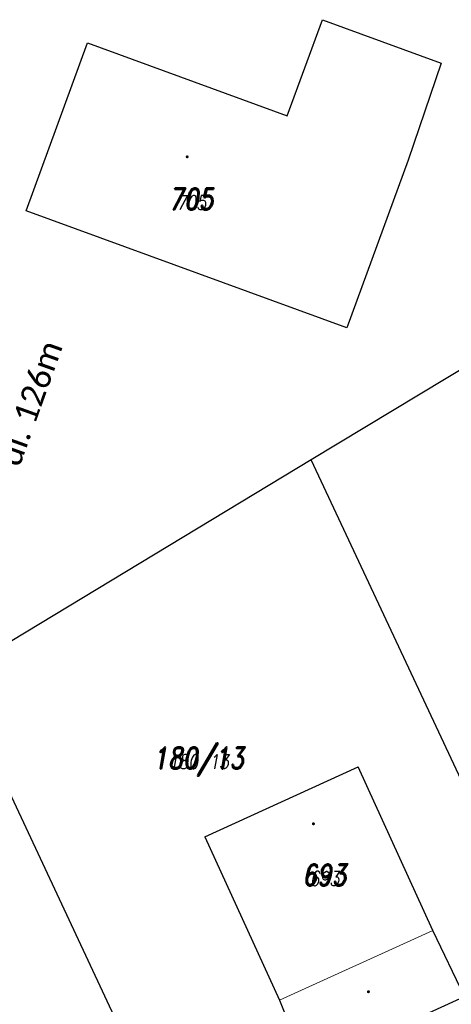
# Model space of a CAD drawing. Header units: feet. Extents: x -783217 to -782936, y -1044805 to -1043930.
# Tile 23 of 81: x -783069 to -783045, y -1044607 to -1044552. Entities that reach past the tile are written whole.
import ezdxf
from ezdxf.enums import TextEntityAlignment as Align

# ---------------------------------------------------------------- set-up
doc = ezdxf.new("R2010")
doc.units = ezdxf.units.FT
doc.header["$MEASUREMENT"] = 0
for name, color, linetype, lineweight in [('KN_hranice pozemků', 140, 'Continuous', 30), ('KN_slučky', 253, 'Continuous', 9), ('POPIS-VELKÉ', 1, 'Continuous', 50)]:
    doc.layers.add(name, color=color, linetype=linetype, lineweight=lineweight)
for name, color, linetype in [('KN_POZEMKY 500', 140, 'Continuous'), ('KN_značky kultur', 7, 'Continuous'), ('KN_čísla pozemků', 140, 'Continuous')]:
    doc.layers.add(name, color=color, linetype=linetype)
doc.styles.add('calibri', font='calibri.ttf')
doc.styles.add('RomanD', font='romand.shx', dxfattribs={"width": 0.7, "oblique": 10})

# ---------------------------------------------------------------- blocks, each defined once
blk = doc.blocks.new('4.02_1')
at = {"layer": 'KN_značky kultur', "linetype": 'Continuous'}
h = blk.add_hatch(color=256, dxfattribs=at)
edge = h.paths.add_edge_path()
edge.add_arc((0, 0), 0.175, 0, 360)

msp = doc.modelspace()

# ---------------------------------------------------------------- linework, layer by layer
at = {"layer": 'KN_hranice pozemků', "linetype": 'Continuous'}
for p, q in [((-783053.9, -1044557.16), (-783051.94, -1044551.82)), ((-783051.94, -1044551.82), (-783045.36, -1044554.24)), ((-783068.4, -1044562.44), (-783065, -1044553.1)), ((-783065, -1044553.1), (-783053.9, -1044557.16)), ((-783045.36, -1044554.24), (-783047.2, -1044559.62)), ((-783047.2, -1044559.62), (-783050.59, -1044568.95)), ((-783050.59, -1044568.95), (-783068.4, -1044562.44)), ((-783035.54, -1044565.98), (-783052.58, -1044576.28)), ((-783035.69, -1044612.36), (-783052.58, -1044576.28)), ((-783056.26, -1044622.66), (-783072.37, -1044588.24)), ((-783058.47, -1044597.22), (-783049.97, -1044593.33)), ((-783045.82, -1044602.42), (-783049.97, -1044593.33)), ((-783058.47, -1044597.22), (-783054.34, -1044606.3)), ((-783044.06, -1044606.09), (-783045.82, -1044602.42)), ((-783054.34, -1044606.3), (-783052.79, -1044610.07)), ((-783052.79, -1044610.07), (-783044.06, -1044606.09))]:
    msp.add_line(p, q, dxfattribs=at)
at = {"layer": 'KN_slučky', "linetype": 'Continuous'}
msp.add_line((-783054.34, -1044606.3), (-783045.82, -1044602.42), dxfattribs=at)

# ---------------------------------------------------------------- block references
at = {"layer": 'KN_značky kultur', "linetype": 'Continuous', "xscale": 0.5, "yscale": 0.5}
for p in [(-783059.46, -1044559.44), (-783052.45, -1044596.5), (-783049.4, -1044605.83)]:
    msp.add_blockref('4.02_1', p, dxfattribs=at)

# ---------------------------------------------------------------- texts
at = {"layer": 'KN_POZEMKY 500', "color": 5, "linetype": 'Continuous', "style": 'RomanD', "oblique": 10, "width": 0.8}
for s, p in [('705', (-783059.23, -1044562.38)), ('693', (-783051.84, -1044599.94))]:
    msp.add_text(s, height=1.2, dxfattribs=at).set_placement(p, align=Align.CENTER)
at = {"layer": 'KN_POZEMKY 500', "linetype": 'Continuous', "style": 'RomanD', "oblique": 10, "width": 0.8}
msp.add_text('180/13', height=1.2, dxfattribs=at).set_placement((-783058.82, -1044593.44), align=Align.CENTER)
at = {"layer": 'KN_čísla pozemků', "color": 5, "linetype": 'Continuous', "style": 'RomanD', "oblique": 10, "width": 0.8}
for s, p in [('705', (-783059.23, -1044562.38)), ('693', (-783051.84, -1044599.94))]:
    msp.add_text(s, height=0.8, dxfattribs=at).set_placement(p, align=Align.CENTER)
at = {"layer": 'KN_čísla pozemků', "linetype": 'Continuous', "style": 'RomanD', "oblique": 10, "width": 0.8}
msp.add_text('180/13', height=0.8, dxfattribs=at).set_placement((-783058.82, -1044593.44), align=Align.CENTER)
at = {"layer": 'POPIS-VELKÉ', "linetype": 'ByBlock', "insert": (-783073.026, -1044584.734), "char_height": 1.3, "attachment_point": 1, "rotation": 70.2731, "style": 'calibri', "bg_fill": 3, "box_fill_scale": 1, "bg_fill_color": 256, "bg_fill_transparency": 0}
msp.add_mtext_dynamic_manual_height_columns('ÚSEK "C" - dl. 126m', width=16.09452, gutter_width=1, heights=[0], dxfattribs=at)

# ---------------------------------------------------------------- next in the draw order: linework, layer by layer
at = {"layer": 'KN_hranice pozemků', "linetype": 'Continuous'}
msp.add_line((-783052.58, -1044576.28), (-783072.37, -1044588.24), dxfattribs=at)

doc.saveas('drawing.dxf')
